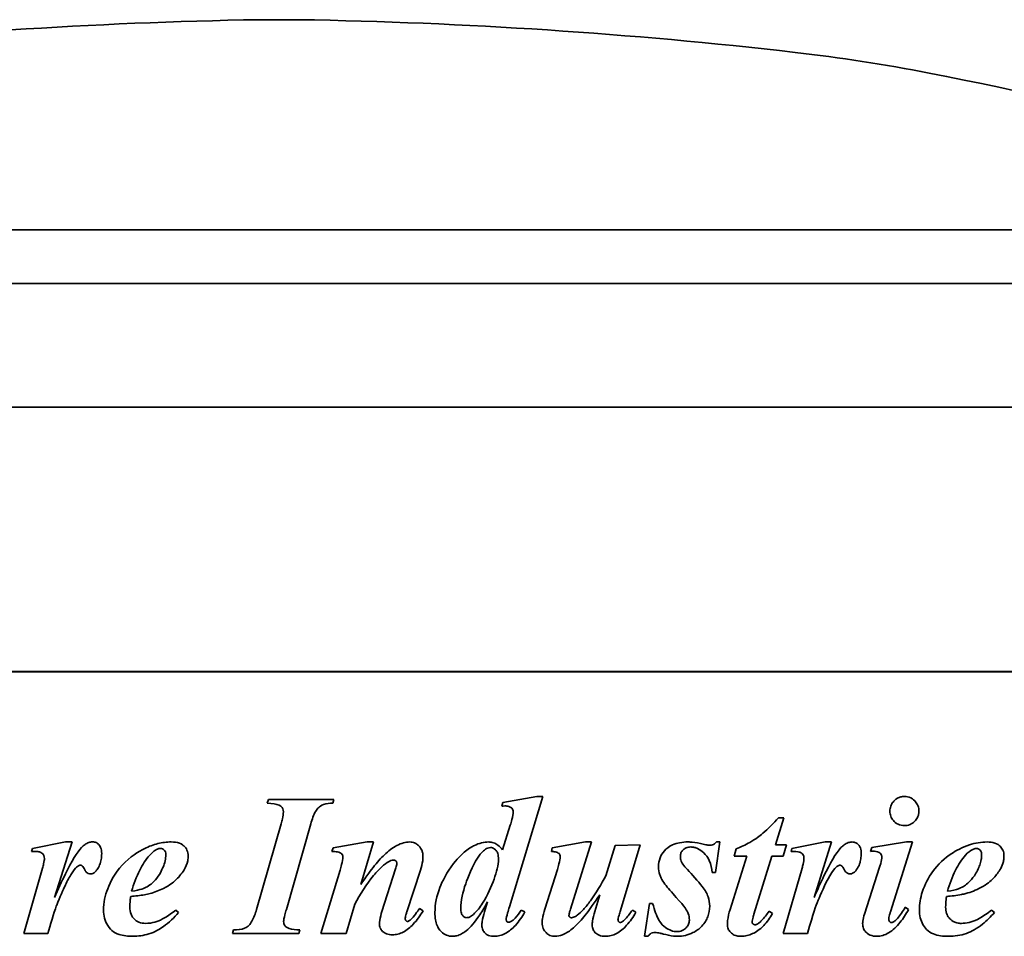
# Model space of a CAD drawing. Header units: millimetres. Extents: x 247 to 1013, y 237 to 654.
# Tile 3 of 4: x 567 to 806, y 432 to 654. Entities that reach past the tile are written whole.
import ezdxf

# ---------------------------------------------------------------- set-up
doc = ezdxf.new("R2010")
doc.units = ezdxf.units.MM
doc.header["$LTSCALE"] = 3
doc.layers.add('Krawędzie widoczne(ISO)', color=7, linetype='Continuous', lineweight=35, true_color=0x262659)

msp = doc.modelspace()

# ---------------------------------------------------------------- linework, layer by layer
at = {"layer": 'Krawędzie widoczne(ISO)'}
for p, q in [((634.85, 653.71), (625.15, 653.71)), ((630, 602.79), (340, 602.79)), ((920, 602.79), (630, 602.79)), ((630, 589.79), (315.95, 589.79)), ((944.05, 589.79), (630, 589.79)), ((987.5, 559.79), (272.5, 559.79)), ((1012.5, 495.79), (247.5, 495.79)), ((1010.5, 495.71), (249.5, 495.71)), ((684.21, 464.05), (692.43, 465.48)), ((693.91, 465.48), (685.8, 438.73)), ((692.43, 465.48), (693.91, 465.48)), ((627.16, 463.87), (627.43, 464.74)), ((627.43, 464.74), (643.31, 464.74)), ((643.31, 464.74), (643, 463.87)), ((684, 463.12), (684.21, 464.05)), ((752.28, 460.34), (750.24, 453.81)), ((750.98, 460.34), (752.28, 460.34)), ((624.54, 438.12), (630.51, 458.91)), ((637.69, 458.91), (631.78, 438.12)), ((684.15, 452.59), (686.01, 458.54)), ((570.25, 452.89), (578.26, 454.48)), ((579.85, 454.48), (575.61, 441.03)), ((578.26, 454.48), (579.85, 454.48)), ((643.08, 453.05), (651.38, 454.48)), ((652.89, 454.48), (649.79, 444.21)), ((651.38, 454.48), (652.89, 454.48)), ((696.19, 453.05), (704.28, 454.48)), ((705.72, 454.48), (700.6, 438.22)), ((704.28, 454.48), (705.72, 454.48)), ((709.14, 446.28), (711.39, 453.6)), ((711.39, 453.6), (717.46, 453.81)), ((717.46, 453.81), (712.69, 437.9)), ((736.82, 454.48), (735.76, 447.08)), ((735.95, 454.48), (736.82, 454.48)), ((750.24, 453.81), (752.92, 453.81)), ((752.92, 453.81), (752.1, 451.06)), ((754.25, 452.89), (762.26, 454.48)), ((763.85, 454.48), (759.6, 441.03)), ((762.26, 454.48), (763.85, 454.48)), ((773.61, 453.15), (781.99, 454.48)), ((783.47, 454.48), (778.14, 437.58)), ((781.99, 454.48), (783.47, 454.48)), ((570.04, 452.2), (570.25, 452.89)), ((642.81, 452.14), (643.08, 453.05)), ((695.98, 452.14), (696.19, 453.05)), ((739.26, 438.09), (743.32, 451.06)), ((740.27, 451.06), (740.72, 452.83)), ((743.32, 451.06), (740.27, 451.06)), ((749.39, 451.06), (745.04, 437)), ((752.1, 451.06), (749.39, 451.06)), ((754.03, 452.2), (754.25, 452.89)), ((773.29, 452.2), (773.61, 453.15)), ((568.16, 432.28), (572.72, 448.14)), ((640.13, 432.28), (644.77, 447.61)), ((654.93, 437.66), (658.19, 447.93)), ((664.24, 447.66), (660.98, 437.58)), ((694.42, 438.19), (697.44, 447.77)), ((735.76, 447.08), (734.89, 447.08)), ((752.15, 432.28), (756.71, 448.14)), ((771.83, 436.95), (775.49, 448.38)), ((706.51, 437.61), (707.7, 441.67)), ((648.33, 439.39), (646.26, 432.28)), ((679.75, 437.51), (680.52, 439.95)), ((718.55, 431.62), (719.72, 439.6)), ((719.72, 439.6), (720.49, 439.6)), ((604.97, 437.98), (605.68, 437.37)), ((664.03, 438.35), (664.93, 437.82)), ((688.69, 437.98), (689.56, 437.53)), ((715.61, 437.98), (716.43, 437.43)), ((748.7, 437.69), (749.55, 437.16)), ((781.69, 438.65), (782.52, 438.14)), ((802.59, 437.98), (803.31, 437.37)), ((574.02, 432.28), (568.16, 432.28)), ((618.7, 432.28), (618.97, 433.16)), ((634.8, 432.28), (618.7, 432.28)), ((635.04, 433.16), (634.8, 432.28)), ((646.26, 432.28), (640.13, 432.28)), ((758.01, 432.28), (752.15, 432.28)), ((719.43, 431.62), (718.55, 431.62))]:
    msp.add_line(p, q, dxfattribs=at)
for centre, radius, start, end in [((645.9, -575.25), 1229.14, 90.9674, 96.58257), ((614.1, -575.25), 1229.14, 83.41743, 89.0326), ((705.08, 213.16), 435.5, 79.0902, 83.4174), ((640.55, -121.6), 776.41, 68.90477, 79.09025)]:
    msp.add_arc(centre, radius, start, end, dxfattribs=at)
for points, knots in [([(781.48, 465.48), (781.18, 465.48), (780.89, 465.45), (780.32, 465.31), (780.05, 465.2), (779.29, 464.78), (778.94, 464.4), (778.5, 463.86), (778.31, 463.53), (778.04, 462.77), (777.98, 462.37), (777.98, 461.96)], [-0.457507, -0.457507, -0.457507, -0.457507, -0.4021129, -0.4021129, -0.3498102, -0.3498102, -0.2455067, -0.2455067, -0.124607, -0.124607, 0, 0, 0, 0]), ([(785.01, 461.96), (785.01, 462.17), (784.99, 462.38), (784.92, 462.79), (784.87, 462.98), (784.66, 463.57), (784.45, 463.92), (783.96, 464.5), (783.59, 464.87), (782.55, 465.38), (782.02, 465.48), (781.48, 465.48)], [-0.8618563, -0.8618563, -0.8618563, -0.8618563, -0.7479406, -0.7479406, -0.6369813, -0.6369813, -0.4041114, -0.4041114, -0.19327, -0.19327, 0, 0, 0, 0]), ([(627.16, 463.87), (628.36, 463.79), (629.42, 463.65), (630.18, 463.33), (630.39, 463.23), (630.74, 462.88), (630.85, 462.71), (631.02, 462.29), (631.06, 462.04), (631.06, 461.8)], [-0.6337835, -0.6337835, -0.6337835, -0.6337835, -0.2245524, -0.2245524, -0.1361704, -0.1361704, -0.0737006, -0.0737006, 0, 0, 0, 0]), ([(637.69, 458.91), (638, 459.98), (638.39, 461.07), (639.09, 462.24), (639.34, 462.58), (639.86, 463.05), (640.22, 463.32), (641.49, 463.78), (642.26, 463.87), (643, 463.87)], [-1.261468, -1.261468, -1.261468, -1.261468, -0.653423, -0.653423, -0.405749, -0.405749, -0.220702, -0.220702, 0, 0, 0, 0]), ([(684, 463.12), (684.22, 463.15), (684.45, 463.18), (684.76, 463.2), (684.86, 463.2), (684.95, 463.2)], [-0.0966621, -0.0966621, -0.0966621, -0.0966621, -0.02861789, -0.02861789, 0, 0, 0, 0]), ([(684.95, 463.2), (685.11, 463.2), (685.28, 463.19), (685.58, 463.13), (685.72, 463.09), (686.1, 462.91), (686.27, 462.76), (686.49, 462.52), (686.58, 462.39), (686.7, 462.09), (686.73, 461.93), (686.73, 461.77)], [-0.2010476, -0.2010476, -0.2010476, -0.2010476, -0.1723465, -0.1723465, -0.1462481, -0.1462481, -0.0976254, -0.0976254, -0.0489894, -0.0489894, 0, 0, 0, 0]), ([(631.06, 461.8), (631.06, 461.29), (630.95, 460.67), (630.73, 459.7), (630.62, 459.29), (630.51, 458.91)], [-0.2991964, -0.2991964, -0.2991964, -0.2991964, -0.1213127, -0.1213127, 0, 0, 0, 0]), ([(686.73, 461.77), (686.73, 461.3), (686.6, 460.63), (686.29, 459.44), (686.15, 458.98), (686.01, 458.54)], [-0.3696342, -0.3696342, -0.3696342, -0.3696342, -0.1392301, -0.1392301, 0, 0, 0, 0]), ([(750.98, 460.34), (749.83, 459.07), (748.5, 457.69), (746.43, 455.91), (745.47, 455.16), (742.98, 453.78), (741.86, 453.27), (740.72, 452.83)], [-1.789247, -1.789247, -1.789247, -1.789247, -0.917205, -0.917205, -0.394189, -0.394189, 0, 0, 0, 0]), ([(777.98, 461.96), (777.98, 461.74), (778, 461.53), (778.07, 461.12), (778.12, 460.92), (778.34, 460.33), (778.55, 459.98), (779.04, 459.42), (779.42, 459.04), (780.45, 458.53), (780.96, 458.43), (781.48, 458.43)], [-0.8846919, -0.8846919, -0.8846919, -0.8846919, -0.7636561, -0.7636561, -0.6458013, -0.6458013, -0.3983057, -0.3983057, -0.1859212, -0.1859212, 0, 0, 0, 0]), ([(781.48, 458.43), (781.95, 458.43), (782.41, 458.51), (783.25, 458.86), (783.63, 459.11), (784.26, 459.76), (784.5, 460.07), (784.79, 460.67), (784.87, 460.91), (784.98, 461.43), (785.01, 461.69), (785.01, 461.96)], [-0.6458502, -0.6458502, -0.6458502, -0.6458502, -0.4581773, -0.4581773, -0.286972, -0.286972, -0.1592818, -0.1592818, -0.0798676, -0.0798676, 0, 0, 0, 0]), ([(584.84, 454.48), (584.52, 454.48), (584.21, 454.43), (583.59, 454.22), (583.29, 454.07), (582.69, 453.66), (582.4, 453.4), (582.13, 453.13)], [-0.3149968, -0.3149968, -0.3149968, -0.3149968, -0.2189299, -0.2189299, -0.1164741, -0.1164741, 0, 0, 0, 0]), ([(587.04, 451.67), (587.04, 451.94), (587.02, 452.22), (586.93, 452.72), (586.87, 452.95), (586.63, 453.52), (586.45, 453.74), (586.11, 454.08), (585.9, 454.22), (585.4, 454.43), (585.12, 454.48), (584.84, 454.48)], [-0.3285249, -0.3285249, -0.3285249, -0.3285249, -0.2774976, -0.2774976, -0.232993, -0.232993, -0.163189, -0.163189, -0.0868148, -0.0868148, 0, 0, 0, 0]), ([(603.91, 454.48), (602.82, 454.48), (601.74, 454.34), (599.56, 453.81), (598.49, 453.4), (595.97, 452.17), (593.9, 450.92), (590.23, 446.92), (589.14, 444.85), (587.85, 441.48), (587.49, 439.75), (587.49, 437.96)], [-2.431148, -2.431148, -2.431148, -2.431148, -2.053802, -2.053802, -1.655739, -1.655739, -1.083228, -1.083228, -0.538074, -0.538074, 0, 0, 0, 0]), ([(607.99, 451.11), (607.99, 451.35), (607.97, 451.6), (607.87, 452.07), (607.8, 452.29), (607.53, 452.88), (607.28, 453.22), (606.8, 453.67), (606.46, 453.95), (605.25, 454.4), (604.57, 454.48), (603.91, 454.48)], [-1.103826, -1.103826, -1.103826, -1.103826, -0.909213, -0.909213, -0.724448, -0.724448, -0.386926, -0.386926, -0.198604, -0.198604, 0, 0, 0, 0]), ([(661.67, 454.48), (661.16, 454.48), (660.65, 454.4), (659.6, 454.11), (659.06, 453.89), (658.36, 453.53), (657.95, 453.32), (656.37, 452.18), (655.38, 451.24), (654.53, 450.37)], [-1.706751, -1.706751, -1.706751, -1.706751, -1.180639, -1.180639, -0.583736, -0.583736, -0.366105, -0.366105, 0, 0, 0, 0]), ([(664.87, 450.87), (664.87, 451.16), (664.85, 451.46), (664.75, 452.01), (664.67, 452.27), (664.45, 452.77), (664.23, 453.19), (663.51, 453.88), (663.2, 454.1), (662.47, 454.41), (662.07, 454.48), (661.67, 454.48)], [-0.7968307, -0.7968307, -0.7968307, -0.7968307, -0.6027901, -0.6027901, -0.4226517, -0.4226517, -0.2393711, -0.2393711, -0.1226601, -0.1226601, 0, 0, 0, 0]), ([(680.79, 454.48), (680.21, 454.48), (679.64, 454.4), (678.48, 454.12), (677.89, 453.9), (677.17, 453.55), (677, 453.46), (675.02, 452.36), (673.34, 450.61), (670.63, 447.18), (669.51, 444.83), (668.18, 441.46), (667.77, 439.44), (667.77, 437.35)], [-1.580147, -1.580147, -1.580147, -1.580147, -1.492475, -1.492475, -1.398585, -1.398585, -1.371874, -1.371874, -1.086699, -1.086699, -0.628708, -0.628708, 0, 0, 0, 0]), ([(684.15, 452.59), (683.81, 452.99), (683.4, 453.41), (682.68, 453.96), (682.36, 454.16), (681.57, 454.42), (681.18, 454.48), (680.79, 454.48)], [-0.4463732, -0.4463732, -0.4463732, -0.4463732, -0.2539132, -0.2539132, -0.1198804, -0.1198804, 0, 0, 0, 0]), ([(729.08, 454.48), (728.4, 454.48), (727.72, 454.43), (726.46, 454.19), (725.88, 454.01), (724.41, 453.34), (723.81, 452.81), (722.93, 451.84), (722.56, 451.27), (722.04, 449.93), (721.92, 449.19), (721.92, 448.43)], [-0.8813345, -0.8813345, -0.8813345, -0.8813345, -0.7485805, -0.7485805, -0.631783, -0.631783, -0.4359545, -0.4359545, -0.2271207, -0.2271207, 0, 0, 0, 0]), ([(727.22, 451.06), (727.22, 451.19), (727.23, 451.32), (727.28, 451.57), (727.32, 451.7), (727.47, 452.06), (727.62, 452.28), (727.98, 452.66), (728.23, 452.88), (728.97, 453.2), (729.37, 453.26), (729.77, 453.26)], [-0.4998272, -0.4998272, -0.4998272, -0.4998272, -0.4390733, -0.4390733, -0.3797217, -0.3797217, -0.2546358, -0.2546358, -0.1285326, -0.1285326, 0, 0, 0, 0]), ([(732.71, 453.95), (731.87, 454.16), (730.96, 454.34), (729.75, 454.46), (729.41, 454.48), (729.08, 454.48)], [-0.3883336, -0.3883336, -0.3883336, -0.3883336, -0.1074094, -0.1074094, 0, 0, 0, 0]), ([(729.77, 453.26), (730.04, 453.26), (730.31, 453.23), (730.85, 453.11), (731.12, 453.02), (731.93, 452.65), (732.44, 452.27), (733.37, 451.37), (733.85, 450.79), (734.63, 449.06), (734.82, 448.07), (734.89, 447.08)], [-1.07209, -1.07209, -1.07209, -1.07209, -0.955236, -0.955236, -0.836526, -0.836526, -0.576052, -0.576052, -0.299293, -0.299293, 0, 0, 0, 0]), ([(734.44, 453.68), (734.09, 453.68), (733.69, 453.74), (733.14, 453.85), (732.92, 453.9), (732.71, 453.95)], [-0.1812845, -0.1812845, -0.1812845, -0.1812845, -0.0698338, -0.0698338, 0, 0, 0, 0]), ([(735.95, 454.48), (735.82, 454.3), (735.67, 454.15), (735.35, 453.91), (735.17, 453.82), (734.81, 453.71), (734.62, 453.68), (734.44, 453.68)], [-0.1895763, -0.1895763, -0.1895763, -0.1895763, -0.123341, -0.123341, -0.0601827, -0.0601827, 0, 0, 0, 0]), ([(768.83, 454.48), (768.5, 454.48), (768.17, 454.42), (767.52, 454.19), (767.2, 454.02), (766.63, 453.61), (766.37, 453.38), (766.13, 453.13)], [-0.3484766, -0.3484766, -0.3484766, -0.3484766, -0.2333521, -0.2333521, -0.1122064, -0.1122064, 0, 0, 0, 0]), ([(771.03, 451.67), (771.03, 452.13), (770.98, 452.6), (770.69, 453.4), (770.52, 453.64), (770.2, 454), (769.99, 454.17), (769.45, 454.42), (769.14, 454.48), (768.83, 454.48)], [-0.332161, -0.332161, -0.332161, -0.332161, -0.2621056, -0.2621056, -0.2001162, -0.2001162, -0.1082042, -0.1082042, 0, 0, 0, 0]), ([(801.53, 454.48), (800.09, 454.48), (798.66, 454.24), (795.47, 453.2), (793.97, 452.35), (791.24, 450.55), (789.66, 449.1), (787.33, 445.86), (786.41, 444.15), (785.37, 440.92), (785.11, 439.46), (785.11, 437.96)], [-2.594871, -2.594871, -2.594871, -2.594871, -2.248132, -2.248132, -1.810418, -1.810418, -1.039008, -1.039008, -0.451783, -0.451783, 0, 0, 0, 0]), ([(805.61, 451.11), (805.61, 451.35), (805.59, 451.6), (805.5, 452.06), (805.43, 452.28), (805.17, 452.86), (804.93, 453.18), (804.43, 453.67), (804.05, 453.98), (802.8, 454.41), (802.15, 454.48), (801.53, 454.48)], [-1.118921, -1.118921, -1.118921, -1.118921, -0.952027, -0.952027, -0.789422, -0.789422, -0.495096, -0.495096, -0.236661, -0.236661, 0, 0, 0, 0]), ([(570.04, 452.2), (570.5, 452.2), (571.1, 452.19), (571.87, 452.1), (572.09, 452.04), (572.5, 451.85), (572.67, 451.73), (572.92, 451.46), (573, 451.33), (573.14, 450.95), (573.17, 450.72), (573.17, 450.5)], [-0.4053192, -0.4053192, -0.4053192, -0.4053192, -0.2791862, -0.2791862, -0.1935095, -0.1935095, -0.1210776, -0.1210776, -0.0670331, -0.0670331, 0, 0, 0, 0]), ([(582.13, 453.13), (581.11, 452.07), (579.78, 449.81), (577.35, 444.9), (576.44, 442.9), (575.61, 441.03)], [-1.646633, -1.646633, -1.646633, -1.646633, -0.615217, -0.615217, 0, 0, 0, 0]), ([(585.93, 447.77), (586.17, 448.12), (586.38, 448.5), (586.71, 449.32), (586.84, 449.76), (587, 450.69), (587.04, 451.18), (587.04, 451.67)], [-0.4133658, -0.4133658, -0.4133658, -0.4133658, -0.282691, -0.282691, -0.1471323, -0.1471323, 0, 0, 0, 0]), ([(602.58, 451.45), (602.58, 450.4), (602.31, 449.36), (601.63, 447.7), (601.05, 446.44), (599.71, 444.92), (598.98, 444.16), (597.49, 443.3), (596.53, 442.86), (594.28, 442.52)], [-10.234011, -10.234011, -10.234011, -10.234011, -5.361468, -5.361468, -1.921253, -1.921253, -0.688634, -0.688634, 0, 0, 0, 0]), ([(594.28, 442.52), (594.8, 444.25), (595.44, 446.02), (596.91, 448.94), (597.7, 450.22), (598.68, 451.3)], [-0.9814885, -0.9814885, -0.9814885, -0.9814885, -0.4371444, -0.4371444, 0, 0, 0, 0]), ([(598.68, 451.3), (598.98, 451.62), (599.31, 451.95), (599.94, 452.44), (600.26, 452.64), (600.8, 452.84), (601.03, 452.89), (601.25, 452.89)], [-0.3092866, -0.3092866, -0.3092866, -0.3092866, -0.1756471, -0.1756471, -0.0684921, -0.0684921, 0, 0, 0, 0]), ([(601.25, 452.89), (601.44, 452.89), (601.63, 452.86), (601.96, 452.72), (602.09, 452.63), (602.28, 452.43), (602.39, 452.3), (602.55, 451.89), (602.58, 451.67), (602.58, 451.45)], [-0.3534838, -0.3534838, -0.3534838, -0.3534838, -0.2348001, -0.2348001, -0.1318637, -0.1318637, -0.0654652, -0.0654652, 0, 0, 0, 0]), ([(606.98, 447.72), (607.41, 448.4), (607.72, 449.15), (607.95, 450.33), (607.99, 450.72), (607.99, 451.11)], [-0.3610211, -0.3610211, -0.3610211, -0.3610211, -0.118123, -0.118123, 0, 0, 0, 0]), ([(642.81, 452.14), (643.22, 452.14), (643.74, 452.13), (644.32, 452.05), (644.57, 452.01), (644.95, 451.82), (645.07, 451.74), (645.23, 451.58), (645.32, 451.47), (645.44, 451.17), (645.46, 451.01), (645.46, 450.84)], [-0.6993783, -0.6993783, -0.6993783, -0.6993783, -0.3386412, -0.3386412, -0.1781239, -0.1781239, -0.0983395, -0.0983395, -0.0488835, -0.0488835, 0, 0, 0, 0]), ([(645.46, 450.84), (645.45, 450.36), (645.32, 449.69), (645.04, 448.54), (644.9, 448.06), (644.77, 447.61)], [-0.3535583, -0.3535583, -0.3535583, -0.3535583, -0.1416577, -0.1416577, 0, 0, 0, 0]), ([(664.24, 447.66), (664.48, 448.38), (664.7, 449.16), (664.85, 450.23), (664.87, 450.55), (664.87, 450.87)], [-0.324027, -0.324027, -0.324027, -0.324027, -0.095322, -0.095322, 0, 0, 0, 0]), ([(674.02, 438.38), (674.02, 440.26), (674.52, 442.34), (675.79, 446), (676.86, 448.65), (678.47, 451.17), (678.96, 451.84), (679.51, 452.33)], [-1.721972, -1.721972, -1.721972, -1.721972, -0.904872, -0.904872, -0.223228, -0.223228, 0, 0, 0, 0]), ([(679.51, 452.33), (679.82, 452.6), (680.18, 452.86), (680.77, 453.08), (680.99, 453.13), (681.21, 453.13)], [-0.1926685, -0.1926685, -0.1926685, -0.1926685, -0.0677756, -0.0677756, 0, 0, 0, 0]), ([(681.21, 453.13), (681.37, 453.13), (681.53, 453.1), (681.84, 453.01), (681.99, 452.94), (682.35, 452.69), (682.51, 452.51), (682.75, 452.23), (682.88, 451.97), (683.1, 451.27), (683.15, 450.77), (683.15, 450.31)], [-0.281627, -0.281627, -0.281627, -0.281627, -0.265659, -0.265659, -0.2496049, -0.2496049, -0.2219491, -0.2219491, -0.1377467, -0.1377467, 0, 0, 0, 0]), ([(695.98, 452.14), (696.28, 452.14), (696.62, 452.13), (697.13, 452.06), (697.29, 452.01), (697.6, 451.85), (697.72, 451.76), (697.94, 451.54), (697.99, 451.43), (698.08, 451.21), (698.1, 451.07), (698.1, 450.92)], [-0.1817082, -0.1817082, -0.1817082, -0.1817082, -0.1331385, -0.1331385, -0.0982369, -0.0982369, -0.0708181, -0.0708181, -0.0430246, -0.0430246, 0, 0, 0, 0]), ([(698.1, 450.92), (698.1, 450.51), (697.98, 449.85), (697.7, 448.69), (697.57, 448.21), (697.44, 447.77)], [-0.3587302, -0.3587302, -0.3587302, -0.3587302, -0.1392197, -0.1392197, 0, 0, 0, 0]), ([(728.92, 447.79), (728.55, 448.18), (728.11, 448.68), (727.66, 449.35), (727.47, 449.66), (727.26, 450.42), (727.22, 450.74), (727.22, 451.06)], [-0.5476077, -0.5476077, -0.5476077, -0.5476077, -0.2384558, -0.2384558, -0.0956995, -0.0956995, 0, 0, 0, 0]), ([(754.03, 452.2), (754.9, 452.2), (755.66, 452.16), (756.14, 452.01), (756.4, 451.92), (756.74, 451.64), (756.84, 451.54), (757.01, 451.31), (757.07, 451.17), (757.15, 450.85), (757.16, 450.67), (757.16, 450.5)], [-0.6122692, -0.6122692, -0.6122692, -0.6122692, -0.2416894, -0.2416894, -0.1409784, -0.1409784, -0.0990262, -0.0990262, -0.0522312, -0.0522312, 0, 0, 0, 0]), ([(766.13, 453.13), (764.94, 451.89), (763.42, 449.13), (761.19, 444.56), (760.37, 442.76), (759.6, 441.03)], [-1.568026, -1.568026, -1.568026, -1.568026, -0.578794, -0.578794, 0, 0, 0, 0]), ([(769.92, 447.77), (770.22, 448.2), (770.47, 448.68), (770.78, 449.57), (770.87, 449.97), (770.97, 450.58), (770.99, 450.79), (771.03, 451.23), (771.03, 451.45), (771.03, 451.67)], [-0.4206277, -0.4206277, -0.4206277, -0.4206277, -0.2531581, -0.2531581, -0.1302479, -0.1302479, -0.0658998, -0.0658998, 0, 0, 0, 0]), ([(773.29, 452.2), (773.51, 452.21), (773.75, 452.22), (774.05, 452.22), (774.14, 452.22), (774.22, 452.22)], [-0.1074879, -0.1074879, -0.1074879, -0.1074879, -0.0281674, -0.0281674, 0, 0, 0, 0]), ([(774.22, 452.22), (774.47, 452.22), (774.73, 452.2), (775.28, 452.02), (775.46, 451.88), (775.66, 451.71), (775.77, 451.59), (775.91, 451.36), (775.95, 451.27), (776.01, 451.07), (776.02, 450.97), (776.02, 450.87)], [-0.1786856, -0.1786856, -0.1786856, -0.1786856, -0.1501361, -0.1501361, -0.1138755, -0.1138755, -0.0620157, -0.0620157, -0.0303213, -0.0303213, 0, 0, 0, 0]), ([(776.02, 450.87), (776.02, 450.45), (775.91, 449.89), (775.67, 448.97), (775.58, 448.67), (775.49, 448.38)], [-0.2888606, -0.2888606, -0.2888606, -0.2888606, -0.0935854, -0.0935854, 0, 0, 0, 0]), ([(800.2, 451.45), (800.2, 451.03), (800.16, 450.61), (800, 449.75), (799.88, 449.31), (799.44, 448.07), (798.99, 447.14), (797.55, 444.98), (796.62, 444.25), (795.36, 443.39), (794.35, 442.88), (791.9, 442.52)], [-2.625512, -2.625512, -2.625512, -2.625512, -2.398384, -2.398384, -2.14908, -2.14908, -1.671407, -1.671407, -0.908947, -0.908947, 0, 0, 0, 0]), ([(791.9, 442.52), (792.43, 444.28), (793.08, 446.04), (794.55, 448.99), (795.35, 450.25), (796.31, 451.3)], [-1.039578, -1.039578, -1.039578, -1.039578, -0.475149, -0.475149, 0, 0, 0, 0]), ([(796.31, 451.3), (796.85, 451.89), (797.44, 452.42), (798.31, 452.81), (798.59, 452.89), (798.88, 452.89)], [-0.3496029, -0.3496029, -0.3496029, -0.3496029, -0.1079696, -0.1079696, 0, 0, 0, 0]), ([(798.88, 452.89), (799.09, 452.89), (799.31, 452.85), (799.68, 452.66), (799.8, 452.55), (799.97, 452.35), (800.04, 452.23), (800.13, 451.99), (800.16, 451.89), (800.2, 451.68), (800.2, 451.57), (800.2, 451.45)], [-0.1947375, -0.1947375, -0.1947375, -0.1947375, -0.1511399, -0.1511399, -0.1132929, -0.1132929, -0.0654313, -0.0654313, -0.0337686, -0.0337686, 0, 0, 0, 0]), ([(804.61, 447.72), (804.9, 448.2), (805.16, 448.72), (805.43, 449.58), (805.5, 449.89), (805.57, 450.35), (805.59, 450.5), (805.61, 450.8), (805.61, 450.96), (805.61, 451.11)], [-0.3709308, -0.3709308, -0.3709308, -0.3709308, -0.1867345, -0.1867345, -0.0921755, -0.0921755, -0.0458849, -0.0458849, 0, 0, 0, 0]), ([(573.17, 450.5), (573.17, 450.22), (573.09, 449.75), (572.89, 448.84), (572.81, 448.48), (572.72, 448.14)], [-0.2779057, -0.2779057, -0.2779057, -0.2779057, -0.1053832, -0.1053832, 0, 0, 0, 0]), ([(574.02, 432.28), (574.58, 434.3), (575.45, 437.3), (576.08, 439.02), (576.11, 439.09), (576.86, 441.06), (577.84, 443.16), (578.52, 444.62), (579.05, 445.68), (580.22, 447.62), (580.68, 448.1), (581.09, 448.5), (581.26, 448.63), (581.42, 448.72)], [-0.3172707, -0.3172707, -0.3172707, -0.3172707, -0.2766592, -0.2766592, -0.2745665, -0.2745665, -0.2270453, -0.2270453, -0.1521004, -0.1521004, -0.0556241, -0.0556241, 0, 0, 0, 0]), ([(581.42, 448.72), (581.52, 448.77), (581.63, 448.82), (581.8, 448.85), (581.85, 448.86), (581.9, 448.86)], [-0.05030825, -0.05030825, -0.05030825, -0.05030825, -0.0150659, -0.0150659, 0, 0, 0, 0]), ([(581.9, 448.86), (581.95, 448.86), (582, 448.85), (582.1, 448.82), (582.15, 448.8), (582.24, 448.75), (582.29, 448.72), (582.47, 448.55), (582.7, 448.16), (583.01, 447.58), (583.11, 447.37), (583.44, 447.05), (583.59, 446.94), (583.95, 446.79), (584.15, 446.76), (584.36, 446.76)], [-0.7441268, -0.7441268, -0.7441268, -0.7441268, -0.6552543, -0.6552543, -0.5622104, -0.5622104, -0.4903362, -0.4903362, -0.2015766, -0.2015766, -0.1187346, -0.1187346, -0.0633593, -0.0633593, 0, 0, 0, 0]), ([(648.33, 439.39), (649.63, 441.79), (651.16, 444.24), (653.66, 447.22), (654.46, 448.07), (655.33, 448.83)], [-1.167543, -1.167543, -1.167543, -1.167543, -0.346639, -0.346639, 0, 0, 0, 0]), ([(654.53, 450.37), (653.69, 449.47), (652.63, 448.11), (651.09, 446.04), (650.42, 445.11), (649.79, 444.21)], [-0.7736905, -0.7736905, -0.7736905, -0.7736905, -0.3301193, -0.3301193, 0, 0, 0, 0]), ([(655.33, 448.83), (655.94, 449.37), (656.54, 449.77), (657.3, 450.03), (657.52, 450.08), (657.74, 450.08)], [-0.2417204, -0.2417204, -0.2417204, -0.2417204, -0.0663029, -0.0663029, 0, 0, 0, 0]), ([(657.74, 450.08), (657.81, 450.08), (657.88, 450.07), (658.01, 450.04), (658.07, 450.02), (658.24, 449.93), (658.32, 449.86), (658.43, 449.75), (658.47, 449.69), (658.52, 449.55), (658.54, 449.48), (658.54, 449.41)], [-0.09172092, -0.09172092, -0.09172092, -0.09172092, -0.07891947, -0.07891947, -0.06655846, -0.06655846, -0.04375716, -0.04375716, -0.02165335, -0.02165335, 0, 0, 0, 0]), ([(658.54, 449.41), (658.54, 449.18), (658.48, 448.88), (658.33, 448.34), (658.26, 448.13), (658.19, 447.93)], [-0.1687308, -0.1687308, -0.1687308, -0.1687308, -0.0639347, -0.0639347, 0, 0, 0, 0]), ([(683.15, 450.31), (683.15, 448.87), (682.73, 447.18), (681.49, 443.82), (680.48, 441.53), (678.69, 438.67), (677.94, 437.66), (677.07, 436.9)], [-1.750213, -1.750213, -1.750213, -1.750213, -1.020482, -1.020482, -0.348128, -0.348128, 0, 0, 0, 0]), ([(721.92, 448.43), (721.92, 447.78), (722.01, 447.14), (722.31, 446.25), (722.42, 445.98), (722.56, 445.73)], [-0.2835091, -0.2835091, -0.2835091, -0.2835091, -0.0876732, -0.0876732, 0, 0, 0, 0]), ([(757.16, 450.5), (757.16, 450.2), (757.08, 449.7), (756.87, 448.79), (756.79, 448.45), (756.71, 448.14)], [-0.2830854, -0.2830854, -0.2830854, -0.2830854, -0.0979327, -0.0979327, 0, 0, 0, 0]), ([(758.01, 432.28), (759.5, 437.57), (759.94, 438.75), (761.08, 441.51), (762.33, 444.41), (764.07, 447.43), (764.65, 448.07), (765.06, 448.48), (765.24, 448.63), (765.41, 448.72)], [-0.5443683, -0.5443683, -0.5443683, -0.5443683, -0.325362, -0.325362, -0.1648404, -0.1648404, -0.0655007, -0.0655007, 0, 0, 0, 0]), ([(765.41, 448.72), (765.52, 448.78), (765.64, 448.82), (765.8, 448.85), (765.84, 448.86), (765.89, 448.86)], [-0.05624164, -0.05624164, -0.05624164, -0.05624164, -0.0149556, -0.0149556, 0, 0, 0, 0]), ([(765.89, 448.86), (765.94, 448.86), (765.99, 448.85), (766.09, 448.82), (766.14, 448.8), (766.24, 448.74), (766.28, 448.71), (766.45, 448.56), (766.66, 448.22), (766.99, 447.6), (767.07, 447.43), (767.36, 447.1), (767.52, 446.98), (767.9, 446.8), (768.13, 446.76), (768.35, 446.76)], [-0.4185778, -0.4185778, -0.4185778, -0.4185778, -0.3935179, -0.3935179, -0.3676243, -0.3676243, -0.3425244, -0.3425244, -0.2190378, -0.2190378, -0.1438788, -0.1438788, -0.0781638, -0.0781638, 0, 0, 0, 0]), ([(584.36, 446.76), (584.56, 446.76), (584.74, 446.8), (585.12, 446.95), (585.29, 447.07), (585.63, 447.37), (585.79, 447.57), (585.93, 447.77)], [-0.1961587, -0.1961587, -0.1961587, -0.1961587, -0.1370681, -0.1370681, -0.0740728, -0.0740728, 0, 0, 0, 0]), ([(598.76, 441.99), (599.88, 442.29), (600.97, 442.7), (603.56, 444.01), (604.47, 444.79), (605.65, 445.84), (606.38, 446.73), (606.98, 447.72)], [-0.5613456, -0.5613456, -0.5613456, -0.5613456, -0.4754305, -0.4754305, -0.3476721, -0.3476721, 0, 0, 0, 0]), ([(709.14, 446.28), (708.05, 444.24), (706.79, 442.08), (704.9, 439.48), (704.33, 438.76), (703.73, 438.09)], [-0.977827, -0.977827, -0.977827, -0.977827, -0.2746971, -0.2746971, 0, 0, 0, 0]), ([(734.33, 438.91), (734.33, 439.7), (734.21, 440.46), (733.65, 442.09), (733.21, 442.78), (731.51, 444.98), (730.03, 446.61), (728.92, 447.79)], [-1.13018, -1.13018, -1.13018, -1.13018, -0.844538, -0.844538, -0.504039, -0.504039, 0, 0, 0, 0]), ([(768.35, 446.76), (768.56, 446.76), (768.76, 446.8), (769.15, 446.98), (769.33, 447.11), (769.65, 447.41), (769.79, 447.59), (769.92, 447.77)], [-0.2154725, -0.2154725, -0.2154725, -0.2154725, -0.1444402, -0.1444402, -0.0698701, -0.0698701, 0, 0, 0, 0]), ([(796.39, 441.99), (797.62, 442.32), (798.82, 442.79), (801.53, 444.24), (802.44, 445.07), (803.57, 446.21), (804.12, 446.92), (804.61, 447.72)], [-0.7341968, -0.7341968, -0.7341968, -0.7341968, -0.5513156, -0.5513156, -0.3029135, -0.3029135, 0, 0, 0, 0]), ([(722.56, 445.73), (723.03, 444.81), (723.87, 443.74), (725.16, 442.21), (725.71, 441.61), (726.24, 441.03)], [-0.6146206, -0.6146206, -0.6146206, -0.6146206, -0.2432506, -0.2432506, 0, 0, 0, 0]), ([(593.86, 438.7), (593.86, 439.21), (593.9, 439.77), (593.98, 440.61), (594.02, 440.94), (594.07, 441.27)], [-0.2526231, -0.2526231, -0.2526231, -0.2526231, -0.0990073, -0.0990073, 0, 0, 0, 0]), ([(594.07, 441.27), (595.17, 441.36), (596.36, 441.49), (597.88, 441.77), (598.33, 441.87), (598.76, 441.99)], [-0.4686637, -0.4686637, -0.4686637, -0.4686637, -0.1341013, -0.1341013, 0, 0, 0, 0]), ([(703.22, 435.57), (704, 436.45), (705.03, 437.85), (706.49, 439.9), (707.11, 440.8), (707.7, 441.67)], [-0.7652976, -0.7652976, -0.7652976, -0.7652976, -0.3189133, -0.3189133, 0, 0, 0, 0]), ([(791.48, 438.7), (791.48, 439.26), (791.53, 439.89), (791.62, 440.72), (791.65, 441), (791.69, 441.27)], [-0.251878, -0.251878, -0.251878, -0.251878, -0.0826277, -0.0826277, 0, 0, 0, 0]), ([(791.69, 441.27), (792.88, 441.37), (794.18, 441.51), (795.69, 441.81), (796.05, 441.89), (796.39, 441.99)], [-0.570583, -0.570583, -0.570583, -0.570583, -0.130595, -0.130595, 0, 0, 0, 0]), ([(675.3, 432.92), (676.36, 433.75), (677.48, 435.13), (679.28, 437.82), (679.93, 438.9), (680.52, 439.95)], [-0.976513, -0.976513, -0.976513, -0.976513, -0.3630218, -0.3630218, 0, 0, 0, 0]), ([(726.35, 432.76), (725.9, 432.76), (725.46, 432.85), (724.52, 433.18), (724.04, 433.45), (723.05, 434.14), (722.55, 434.67), (722.1, 435.39), (722.05, 435.46), (721.49, 436.46), (720.98, 437.92), (720.49, 439.6)], [-1.443179, -1.443179, -1.443179, -1.443179, -1.228313, -1.228313, -0.973781, -0.973781, -0.576904, -0.576904, -0.52808, -0.52808, 0, 0, 0, 0]), ([(726.24, 441.03), (728.35, 438.73), (728.85, 437.82), (729.3, 436.65), (729.4, 436.12), (729.4, 435.57)], [-0.3793429, -0.3793429, -0.3793429, -0.3793429, -0.1652668, -0.1652668, 0, 0, 0, 0]), ([(726.53, 431.62), (727.17, 431.62), (727.81, 431.69), (729.07, 431.99), (729.67, 432.22), (731.02, 432.89), (731.79, 433.4), (733.15, 434.84), (733.58, 435.65), (734.17, 437.16), (734.33, 438.02), (734.33, 438.91)], [-1.020924, -1.020924, -1.020924, -1.020924, -0.861815, -0.861815, -0.700488, -0.700488, -0.491629, -0.491629, -0.268552, -0.268552, 0, 0, 0, 0]), ([(587.49, 437.96), (587.49, 437.29), (587.57, 436.63), (587.93, 435.35), (588.19, 434.76), (589.01, 433.46), (589.46, 433.07), (590.03, 432.58), (590.62, 432.28), (592.27, 431.73), (593.45, 431.62), (594.54, 431.62)], [-0.5990868, -0.5990868, -0.5990868, -0.5990868, -0.5777692, -0.5777692, -0.5569898, -0.5569898, -0.528495, -0.528495, -0.3311718, -0.3311718, 0, 0, 0, 0]), ([(597.67, 434.75), (597.11, 434.75), (596.55, 434.83), (595.6, 435.23), (595.23, 435.49), (594.66, 436.07), (594.37, 436.44), (593.94, 437.52), (593.86, 438.11), (593.86, 438.7)], [-0.8471886, -0.8471886, -0.8471886, -0.8471886, -0.572242, -0.572242, -0.3489477, -0.3489477, -0.1771877, -0.1771877, 0, 0, 0, 0]), ([(594.54, 431.62), (595.89, 431.62), (597.21, 431.8), (599.9, 432.64), (601.04, 433.29), (603.36, 434.95), (604.59, 436.15), (605.68, 437.37)], [-1.187474, -1.187474, -1.187474, -1.187474, -0.857085, -0.857085, -0.492976, -0.492976, 0, 0, 0, 0]), ([(604.97, 437.98), (604.13, 437.3), (603.19, 436.61), (601.68, 435.74), (600.91, 435.35), (599.21, 434.86), (598.45, 434.75), (597.67, 434.75)], [-1.033633, -1.033633, -1.033633, -1.033633, -0.535036, -0.535036, -0.233673, -0.233673, 0, 0, 0, 0]), ([(624.54, 438.12), (624.25, 437.11), (623.89, 436.1), (623.24, 434.93), (622.99, 434.54), (622.52, 434.08), (622.21, 433.81), (620.87, 433.26), (619.92, 433.16), (618.97, 433.16)], [-1.696293, -1.696293, -1.696293, -1.696293, -0.872897, -0.872897, -0.489544, -0.489544, -0.284804, -0.284804, 0, 0, 0, 0]), ([(631.12, 435.17), (631.12, 435.53), (631.23, 436.1), (631.52, 437.23), (631.65, 437.69), (631.78, 438.12)], [-0.347772, -0.347772, -0.347772, -0.347772, -0.1344021, -0.1344021, 0, 0, 0, 0]), ([(654.93, 437.66), (654.72, 436.98), (654.5, 436.17), (654.35, 435.2), (654.32, 434.93), (654.32, 434.67)], [-0.2934562, -0.2934562, -0.2934562, -0.2934562, -0.0776116, -0.0776116, 0, 0, 0, 0]), ([(657.5, 431.99), (657.94, 431.99), (658.37, 432.04), (659.23, 432.26), (659.65, 432.43), (660.98, 433.11), (661.8, 433.8), (663.43, 435.53), (664.24, 436.68), (664.93, 437.82)], [-0.9811804, -0.9811804, -0.9811804, -0.9811804, -0.8504481, -0.8504481, -0.714193, -0.714193, -0.4010127, -0.4010127, 0, 0, 0, 0]), ([(660.55, 435.86), (660.55, 436.05), (660.62, 436.38), (660.81, 437.06), (660.9, 437.33), (660.98, 437.58)], [-0.2092459, -0.2092459, -0.2092459, -0.2092459, -0.0802078, -0.0802078, 0, 0, 0, 0]), ([(663.34, 437.37), (662.99, 436.88), (662.61, 436.39), (662.01, 435.78), (661.81, 435.6), (661.61, 435.44)], [-0.2584087, -0.2584087, -0.2584087, -0.2584087, -0.0780361, -0.0780361, 0, 0, 0, 0]), ([(664.03, 438.35), (663.86, 438.13), (663.67, 437.86), (663.45, 437.54), (663.39, 437.45), (663.34, 437.37)], [-0.1145593, -0.1145593, -0.1145593, -0.1145593, -0.0297432, -0.0297432, 0, 0, 0, 0]), ([(667.77, 437.35), (667.77, 436.77), (667.8, 436.19), (667.99, 435.14), (668.12, 434.65), (668.46, 433.87), (668.75, 433.28), (669.69, 432.37), (670.09, 432.1), (671.02, 431.71), (671.52, 431.62), (672.04, 431.62)], [-1.284198, -1.284198, -1.284198, -1.284198, -0.890439, -0.890439, -0.551304, -0.551304, -0.305047, -0.305047, -0.156973, -0.156973, 0, 0, 0, 0]), ([(675.35, 436.13), (675.28, 436.13), (675.2, 436.14), (675.06, 436.17), (674.99, 436.2), (674.77, 436.32), (674.64, 436.43), (674.36, 436.77), (674.25, 436.97), (674.06, 437.57), (674.02, 437.99), (674.02, 438.38)], [-0.2720687, -0.2720687, -0.2720687, -0.2720687, -0.2524413, -0.2524413, -0.23246, -0.23246, -0.1873903, -0.1873903, -0.1167525, -0.1167525, 0, 0, 0, 0]), ([(677.07, 436.9), (676.79, 436.64), (676.48, 436.42), (675.88, 436.18), (675.62, 436.13), (675.35, 436.13)], [-0.1959841, -0.1959841, -0.1959841, -0.1959841, -0.0820167, -0.0820167, 0, 0, 0, 0]), ([(679.75, 437.51), (679.54, 436.77), (679.32, 435.91), (679.17, 434.87), (679.14, 434.58), (679.14, 434.3)], [-0.3150958, -0.3150958, -0.3150958, -0.3150958, -0.0838058, -0.0838058, 0, 0, 0, 0]), ([(682.14, 431.62), (682.59, 431.62), (683.04, 431.67), (683.93, 431.9), (684.36, 432.07), (685.72, 432.77), (686.55, 433.48), (688.14, 435.24), (688.91, 436.39), (689.56, 437.53)], [-0.9999006, -0.9999006, -0.9999006, -0.9999006, -0.8618568, -0.8618568, -0.7198552, -0.7198552, -0.3977865, -0.3977865, 0, 0, 0, 0]), ([(685.03, 435.68), (685.03, 435.95), (685.18, 436.58), (685.5, 437.74), (685.66, 438.26), (685.8, 438.73)], [-0.3633126, -0.3633126, -0.3633126, -0.3633126, -0.1468912, -0.1468912, 0, 0, 0, 0]), ([(688.69, 437.98), (688.26, 437.33), (687.72, 436.58), (686.98, 435.81), (686.77, 435.6), (686.54, 435.44)], [-0.323773, -0.323773, -0.323773, -0.323773, -0.0850734, -0.0850734, 0, 0, 0, 0]), ([(694.42, 438.19), (694.17, 437.45), (693.92, 436.59), (693.76, 435.51), (693.73, 435.2), (693.73, 434.91)], [-0.3276424, -0.3276424, -0.3276424, -0.3276424, -0.0889461, -0.0889461, 0, 0, 0, 0]), ([(700.23, 436.66), (700.23, 436.9), (700.31, 437.26), (700.45, 437.77), (700.53, 438), (700.6, 438.22)], [-0.1582787, -0.1582787, -0.1582787, -0.1582787, -0.0689087, -0.0689087, 0, 0, 0, 0]), ([(700.38, 436.31), (700.35, 436.34), (700.32, 436.37), (700.27, 436.45), (700.25, 436.48), (700.23, 436.57), (700.23, 436.61), (700.23, 436.66)], [-0.03983045, -0.03983045, -0.03983045, -0.03983045, -0.0262709, -0.0262709, -0.0132671, -0.0132671, 0, 0, 0, 0]), ([(703.73, 438.09), (703.29, 437.61), (702.77, 437.1), (701.98, 436.52), (701.67, 436.33), (701.19, 436.17), (701.01, 436.13), (700.84, 436.13)], [-0.3563429, -0.3563429, -0.3563429, -0.3563429, -0.1578167, -0.1578167, -0.054864, -0.054864, 0, 0, 0, 0]), ([(706.51, 437.61), (706.27, 436.87), (706.05, 436.04), (705.9, 434.96), (705.87, 434.65), (705.87, 434.35)], [-0.3266922, -0.3266922, -0.3266922, -0.3266922, -0.0901725, -0.0901725, 0, 0, 0, 0]), ([(709.08, 431.62), (709.54, 431.62), (709.98, 431.67), (710.87, 431.9), (711.31, 432.07), (712.66, 432.77), (713.49, 433.49), (715.05, 435.23), (715.79, 436.32), (716.43, 437.43)], [-1.002522, -1.002522, -1.002522, -1.002522, -0.861038, -0.861038, -0.715617, -0.715617, -0.386788, -0.386788, 0, 0, 0, 0]), ([(712.11, 435.57), (712.11, 435.72), (712.22, 436.19), (712.47, 437.13), (712.59, 437.54), (712.69, 437.9)], [-0.2921516, -0.2921516, -0.2921516, -0.2921516, -0.1143406, -0.1143406, 0, 0, 0, 0]), ([(715.61, 437.98), (715.13, 437.3), (714.51, 436.46), (713.73, 435.65), (713.52, 435.44), (713.3, 435.28)], [-0.3442413, -0.3442413, -0.3442413, -0.3442413, -0.0844353, -0.0844353, 0, 0, 0, 0]), ([(739.26, 438.09), (739.01, 437.26), (738.77, 436.34), (738.62, 435.16), (738.6, 434.85), (738.6, 434.54)], [-0.355203, -0.355203, -0.355203, -0.355203, -0.0933272, -0.0933272, 0, 0, 0, 0]), ([(742.02, 431.62), (742.47, 431.62), (742.92, 431.67), (743.82, 431.89), (744.27, 432.06), (745.49, 432.63), (746.41, 433.19), (748.24, 435.09), (748.95, 436.1), (749.55, 437.16)], [-1.329029, -1.329029, -1.329029, -1.329029, -1.087141, -1.087141, -0.830705, -0.830705, -0.375435, -0.375435, 0, 0, 0, 0]), ([(744.62, 435.01), (744.62, 435.37), (744.7, 435.8), (744.89, 436.51), (744.96, 436.76), (745.04, 437)], [-0.219098, -0.219098, -0.219098, -0.219098, -0.0774687, -0.0774687, 0, 0, 0, 0]), ([(748.7, 437.69), (748.16, 436.92), (747.51, 436.08), (746.64, 435.19), (746.4, 434.97), (746.16, 434.77)], [-0.3931897, -0.3931897, -0.3931897, -0.3931897, -0.0993304, -0.0993304, 0, 0, 0, 0]), ([(771.83, 436.95), (771.65, 436.42), (771.49, 435.82), (771.39, 435.07), (771.38, 434.88), (771.38, 434.69)], [-0.2274522, -0.2274522, -0.2274522, -0.2274522, -0.0563773, -0.0563773, 0, 0, 0, 0]), ([(774.8, 431.62), (775.29, 431.62), (775.77, 431.69), (776.74, 431.97), (777.22, 432.19), (778.71, 433.07), (779.63, 433.98), (781.2, 435.94), (781.9, 437.03), (782.52, 438.14)], [-1.163127, -1.163127, -1.163127, -1.163127, -0.990743, -0.990743, -0.811402, -0.811402, -0.400432, -0.400432, 0, 0, 0, 0]), ([(777.69, 435.7), (777.69, 435.94), (777.78, 436.35), (777.99, 437.09), (778.06, 437.34), (778.14, 437.58)], [-0.2335584, -0.2335584, -0.2335584, -0.2335584, -0.077178, -0.077178, 0, 0, 0, 0]), ([(781.69, 438.65), (781.15, 437.76), (780.47, 436.73), (779.59, 435.74), (779.37, 435.52), (779.15, 435.33)], [-0.4307647, -0.4307647, -0.4307647, -0.4307647, -0.0980261, -0.0980261, 0, 0, 0, 0]), ([(785.11, 437.96), (785.11, 437.34), (785.18, 436.73), (785.49, 435.54), (785.71, 435), (786.15, 434.21), (786.47, 433.69), (787.36, 432.77), (787.94, 432.43), (789.61, 431.76), (790.89, 431.62), (792.17, 431.62)], [-1.786414, -1.786414, -1.786414, -1.786414, -1.368841, -1.368841, -0.953369, -0.953369, -0.729473, -0.729473, -0.471661, -0.471661, 0, 0, 0, 0]), ([(795.3, 434.75), (794.94, 434.75), (794.57, 434.78), (793.89, 434.95), (793.58, 435.07), (792.83, 435.5), (792.51, 435.82), (792.04, 436.4), (791.85, 436.76), (791.55, 437.66), (791.48, 438.18), (791.48, 438.7)], [-0.5519486, -0.5519486, -0.5519486, -0.5519486, -0.4723501, -0.4723501, -0.4008357, -0.4008357, -0.2911954, -0.2911954, -0.1568347, -0.1568347, 0, 0, 0, 0]), ([(792.17, 431.62), (793.65, 431.62), (795.11, 431.84), (797.78, 432.78), (799.04, 433.47), (801.44, 435.41), (802.41, 436.36), (803.31, 437.37)], [-1.772094, -1.772094, -1.772094, -1.772094, -1.080882, -1.080882, -0.458317, -0.458317, 0, 0, 0, 0]), ([(802.59, 437.98), (801.67, 437.24), (800.65, 436.49), (799.11, 435.65), (798.25, 435.21), (796.54, 434.82), (795.92, 434.75), (795.3, 434.75)], [-1.470884, -1.470884, -1.470884, -1.470884, -0.65413, -0.65413, -0.232088, -0.232088, 0, 0, 0, 0]), ([(631.81, 433.82), (631.66, 433.92), (631.53, 434.04), (631.32, 434.31), (631.25, 434.46), (631.14, 434.8), (631.12, 434.99), (631.12, 435.17)], [-0.1594443, -0.1594443, -0.1594443, -0.1594443, -0.1066032, -0.1066032, -0.0556822, -0.0556822, 0, 0, 0, 0]), ([(654.32, 434.67), (654.32, 434.49), (654.34, 434.31), (654.4, 433.96), (654.46, 433.79), (654.66, 433.32), (654.86, 433.05), (655.27, 432.64), (655.56, 432.41), (656.48, 432.05), (657, 431.99), (657.5, 431.99)], [-0.715089, -0.715089, -0.715089, -0.715089, -0.6061855, -0.6061855, -0.5019767, -0.5019767, -0.2973241, -0.2973241, -0.1527409, -0.1527409, 0, 0, 0, 0]), ([(661.11, 435.22), (661.08, 435.22), (661.05, 435.23), (660.98, 435.25), (660.95, 435.26), (660.84, 435.32), (660.78, 435.38), (660.68, 435.49), (660.63, 435.56), (660.57, 435.71), (660.55, 435.78), (660.55, 435.86)], [-0.08552298, -0.08552298, -0.08552298, -0.08552298, -0.07774604, -0.07774604, -0.0694651, -0.0694651, -0.04831492, -0.04831492, -0.0233703, -0.0233703, 0, 0, 0, 0]), ([(661.61, 435.44), (661.53, 435.37), (661.43, 435.3), (661.26, 435.24), (661.18, 435.22), (661.11, 435.22)], [-0.05586156, -0.05586156, -0.05586156, -0.05586156, -0.02235048, -0.02235048, 0, 0, 0, 0]), ([(679.14, 434.3), (679.14, 434.1), (679.16, 433.91), (679.23, 433.54), (679.28, 433.37), (679.48, 432.89), (679.67, 432.62), (680.05, 432.25), (680.31, 432.02), (681.19, 431.68), (681.67, 431.62), (682.14, 431.62)], [-0.7895214, -0.7895214, -0.7895214, -0.7895214, -0.6523527, -0.6523527, -0.5228113, -0.5228113, -0.285454, -0.285454, -0.1438422, -0.1438422, 0, 0, 0, 0]), ([(685.61, 435.04), (685.58, 435.04), (685.54, 435.04), (685.47, 435.06), (685.44, 435.07), (685.31, 435.13), (685.24, 435.2), (685.15, 435.3), (685.1, 435.36), (685.04, 435.51), (685.03, 435.59), (685.03, 435.68)], [-0.07556031, -0.07556031, -0.07556031, -0.07556031, -0.07014782, -0.07014782, -0.06464875, -0.06464875, -0.04864716, -0.04864716, -0.02520534, -0.02520534, 0, 0, 0, 0]), ([(686.54, 435.44), (686.37, 435.31), (686.19, 435.18), (685.87, 435.07), (685.74, 435.04), (685.61, 435.04)], [-0.1038796, -0.1038796, -0.1038796, -0.1038796, -0.0392035, -0.0392035, 0, 0, 0, 0]), ([(693.73, 434.91), (693.73, 434.66), (693.75, 434.41), (693.84, 433.94), (693.9, 433.72), (694.19, 433.04), (694.47, 432.72), (694.96, 432.23), (695.28, 432.01), (696.02, 431.69), (696.42, 431.62), (696.83, 431.62)], [-0.4220245, -0.4220245, -0.4220245, -0.4220245, -0.3785693, -0.3785693, -0.3376705, -0.3376705, -0.2471581, -0.2471581, -0.1272762, -0.1272762, 0, 0, 0, 0]), ([(696.83, 431.62), (697.46, 431.62), (698.08, 431.75), (699.64, 432.34), (700.35, 432.87), (701.58, 433.84), (702.47, 434.75), (703.22, 435.57)], [-0.5638856, -0.5638856, -0.5638856, -0.5638856, -0.4779359, -0.4779359, -0.3386876, -0.3386876, 0, 0, 0, 0]), ([(700.84, 436.13), (700.78, 436.13), (700.72, 436.13), (700.61, 436.16), (700.56, 436.18), (700.47, 436.24), (700.42, 436.27), (700.38, 436.31)], [-0.05174148, -0.05174148, -0.05174148, -0.05174148, -0.03400451, -0.03400451, -0.01698625, -0.01698625, 0, 0, 0, 0]), ([(705.87, 434.35), (705.87, 434.16), (705.89, 433.97), (705.96, 433.61), (706.01, 433.44), (706.2, 432.98), (706.38, 432.72), (706.79, 432.31), (707.08, 432.07), (708.02, 431.69), (708.56, 431.62), (709.08, 431.62)], [-0.6977893, -0.6977893, -0.6977893, -0.6977893, -0.5933115, -0.5933115, -0.494664, -0.494664, -0.314808, -0.314808, -0.1637797, -0.1637797, 0, 0, 0, 0]), ([(712.66, 434.99), (712.62, 434.99), (712.59, 434.99), (712.51, 435.01), (712.47, 435.03), (712.35, 435.1), (712.29, 435.17), (712.2, 435.29), (712.16, 435.35), (712.12, 435.47), (712.11, 435.52), (712.11, 435.57)], [-0.08079275, -0.08079275, -0.08079275, -0.08079275, -0.07114065, -0.07114065, -0.06137214, -0.06137214, -0.03745659, -0.03745659, -0.01557466, -0.01557466, 0, 0, 0, 0]), ([(713.3, 435.28), (713.23, 435.22), (713.16, 435.16), (713.02, 435.07), (712.94, 435.04), (712.8, 435), (712.73, 434.99), (712.66, 434.99)], [-0.07450551, -0.07450551, -0.07450551, -0.07450551, -0.04664442, -0.04664442, -0.02197363, -0.02197363, 0, 0, 0, 0]), ([(729.4, 435.57), (729.4, 435.39), (729.38, 435.22), (729.32, 434.88), (729.27, 434.71), (729.08, 434.23), (728.89, 433.95), (728.41, 433.44), (728.1, 433.2), (727.27, 432.83), (726.81, 432.76), (726.35, 432.76)], [-0.5608722, -0.5608722, -0.5608722, -0.5608722, -0.4923468, -0.4923468, -0.4259581, -0.4259581, -0.2877059, -0.2877059, -0.1481747, -0.1481747, 0, 0, 0, 0]), ([(738.6, 434.54), (738.6, 434.16), (738.66, 433.79), (738.92, 433.12), (739.1, 432.84), (739.65, 432.26), (739.98, 432.06), (740.82, 431.7), (741.43, 431.62), (742.02, 431.62)], [-0.4491148, -0.4491148, -0.4491148, -0.4491148, -0.3693394, -0.3693394, -0.2941328, -0.2941328, -0.1923335, -0.1923335, 0, 0, 0, 0]), ([(745.31, 434.43), (745.24, 434.43), (745.18, 434.44), (745.05, 434.47), (744.99, 434.5), (744.87, 434.57), (744.8, 434.62), (744.7, 434.73), (744.67, 434.78), (744.63, 434.89), (744.62, 434.95), (744.62, 435.01)], [-0.1245903, -0.1245903, -0.1245903, -0.1245903, -0.0944544, -0.0944544, -0.0648994, -0.0648994, -0.0362328, -0.0362328, -0.0179826, -0.0179826, 0, 0, 0, 0]), ([(746.16, 434.77), (746.07, 434.7), (745.97, 434.63), (745.77, 434.53), (745.67, 434.49), (745.48, 434.44), (745.4, 434.43), (745.31, 434.43)], [-0.1013894, -0.1013894, -0.1013894, -0.1013894, -0.0635268, -0.0635268, -0.0291129, -0.0291129, 0, 0, 0, 0]), ([(771.38, 434.69), (771.38, 434.49), (771.39, 434.29), (771.46, 433.9), (771.52, 433.71), (771.72, 433.19), (771.92, 432.89), (772.39, 432.4), (772.71, 432.12), (773.71, 431.7), (774.26, 431.62), (774.8, 431.62)], [-0.7676937, -0.7676937, -0.7676937, -0.7676937, -0.663875, -0.663875, -0.5640523, -0.5640523, -0.3711024, -0.3711024, -0.189104, -0.189104, 0, 0, 0, 0]), ([(778.35, 434.93), (778.31, 434.93), (778.27, 434.94), (778.18, 434.96), (778.14, 434.98), (777.99, 435.07), (777.9, 435.17), (777.81, 435.29), (777.76, 435.37), (777.7, 435.53), (777.69, 435.62), (777.69, 435.7)], [-0.09204698, -0.09204698, -0.09204698, -0.09204698, -0.08418415, -0.08418415, -0.07614001, -0.07614001, -0.05388167, -0.05388167, -0.02605287, -0.02605287, 0, 0, 0, 0]), ([(779.15, 435.33), (779.06, 435.24), (778.97, 435.16), (778.77, 435.04), (778.68, 434.99), (778.51, 434.94), (778.43, 434.93), (778.35, 434.93)], [-0.1045073, -0.1045073, -0.1045073, -0.1045073, -0.0636229, -0.0636229, -0.027338, -0.027338, 0, 0, 0, 0]), ([(635.04, 433.16), (634.07, 433.18), (633.14, 433.27), (632.23, 433.58), (632, 433.68), (631.81, 433.82)], [-0.2887938, -0.2887938, -0.2887938, -0.2887938, -0.0715061, -0.0715061, 0, 0, 0, 0]), ([(672.04, 431.62), (672.4, 431.62), (672.75, 431.67), (673.48, 431.86), (673.84, 432.01), (674.58, 432.4), (674.95, 432.65), (675.3, 432.92)], [-0.3616224, -0.3616224, -0.3616224, -0.3616224, -0.2517737, -0.2517737, -0.1333366, -0.1333366, 0, 0, 0, 0]), ([(719.43, 431.62), (719.59, 431.86), (719.78, 432.1), (720.08, 432.33), (720.22, 432.42), (720.66, 432.53), (720.88, 432.55), (721.1, 432.55)], [-0.2968634, -0.2968634, -0.2968634, -0.2968634, -0.1426667, -0.1426667, -0.0677908, -0.0677908, 0, 0, 0, 0]), ([(721.1, 432.55), (721.46, 432.55), (721.91, 432.47), (722.59, 432.32), (722.86, 432.25), (723.11, 432.17)], [-0.22077, -0.22077, -0.22077, -0.22077, -0.0844094, -0.0844094, 0, 0, 0, 0]), ([(723.11, 432.17), (723.91, 431.96), (724.77, 431.77), (725.9, 431.64), (726.22, 431.62), (726.53, 431.62)], [-0.3629379, -0.3629379, -0.3629379, -0.3629379, -0.1001096, -0.1001096, 0, 0, 0, 0])]:
    msp.add_open_spline(points, degree=3, knots=knots, dxfattribs=at)

doc.saveas('drawing.dxf')
